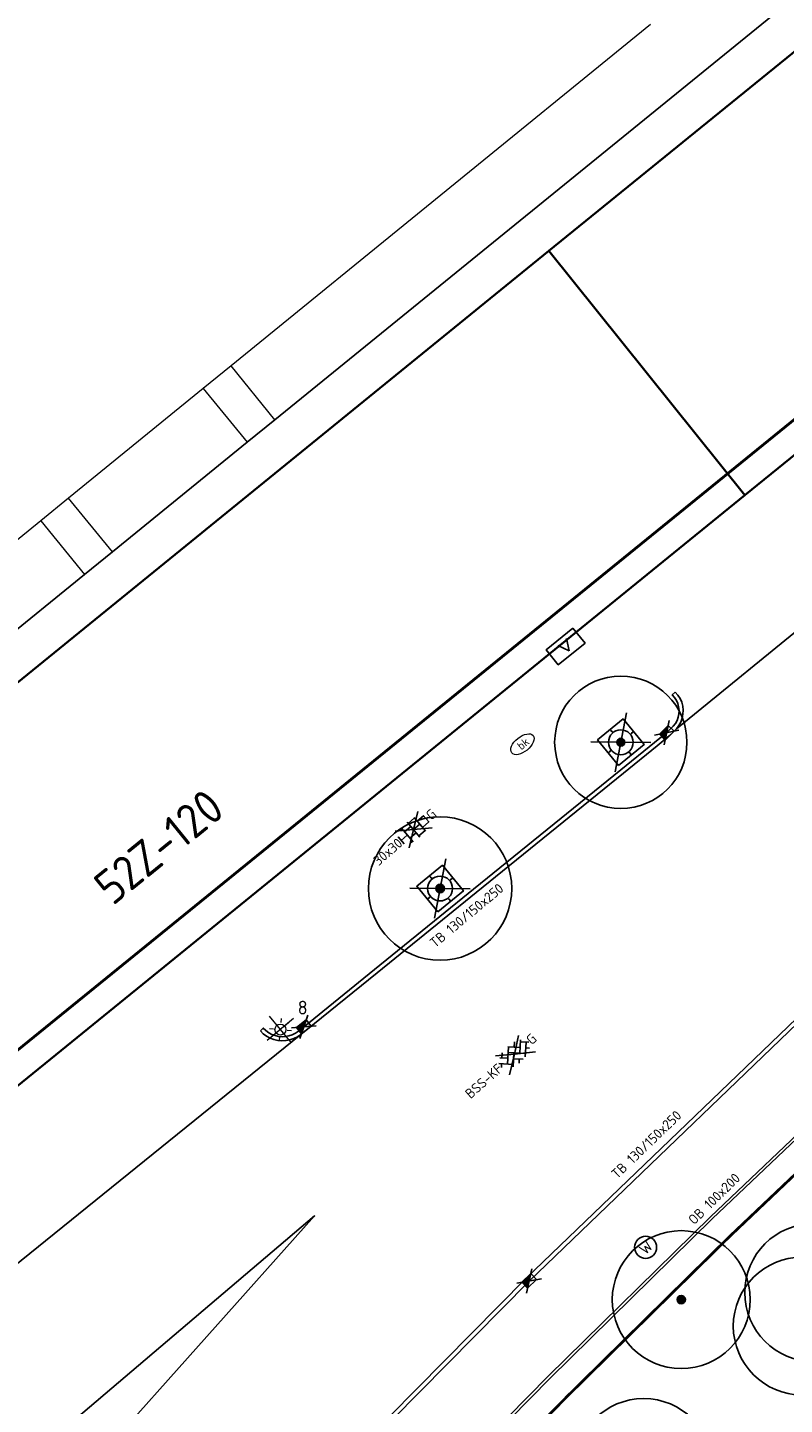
# Model space of a CAD drawing. Header units: metres. Extents: x 92877 to 94117, y 464509 to 465451.
# Tile 78 of 102: x 93310 to 93337, y 465148 to 465198. Entities that reach past the tile are written whole.
import ezdxf
from ezdxf.enums import TextEntityAlignment as Align

# ---------------------------------------------------------------- set-up
doc = ezdxf.new("R2010")
doc.units = ezdxf.units.M
doc.linetypes.add('XX-PROJECTGRENS', pattern=[18, 12, -3, 0, -3])
doc.layers.get('0').update_dxf_attribs({"linetype": 'CONTINUOUS'})
for name, color, linetype, lineweight in [('B-WE-GR-BEPLANTING_CULTUUR-G', 252, 'CONTINUOUS', 18), ('B-WE-GR-BOOM-S', 90, 'CONTINUOUS', 25), ('B-WE-IE-MEUBILAIR_WEGMEUBILAIR_LICHTMAST-T25', 7, 'CONTINUOUS', 25), ('B-WE-KL-DATA_KAST-S', 252, 'CONTINUOUS', 25), ('B-WE-KL-WATER-S', 252, 'CONTINUOUS', 25), ('B-WE-OG-TOPOGRAFIE_BEBOUWING-GV', 252, 'CONTINUOUS', 35), ('B-WE-OG-TOPOGRAFIE_HUISNUMMER-T25', 7, 'CONTINUOUS', 20), ('B-WE-VH-VERHARDING-GV', 252, 'CONTINUOUS', 18), ('N-WE-KG-GRENS_PROJECT-G', 1, 'XX-PROJECTGRENS', 35), ('V-WE-IE-MEUBILAIR_WEGMEUBILAIR_BOOMKRANS-S', 7, 'CONTINUOUS', 25), ('V-WE-KL-ET_LS_OV_LICHTMAST-S', 190, 'CONTINUOUS', 25), ('V-WE-RI-HWA_KOLK-S', 150, 'CONTINUOUS', 25), ('V-WE-VH-KANTOPSLUITING-T18', 10, 'CONTINUOUS', 18), ('V-WE-VH-KANTOPSLUITING_OPSLUITBAND_100X200-G', 150, 'VH-OPSLUITBAND_100X200-V', 25), ('V-WE-VH-KANTOPSLUITING_TROTTOIRBAND_130 150-G', 210, 'VH-TROTTOIRBAND_130-150-V', 25), ('V-WE-VH-KANTOPSLUITING_VOORKANTBAND-G', 50, 'CONTINUOUS', 25), ('V-WE-VH-MATERIAALGRENS-G', 7, 'CONTINUOUS-V', 25), ('V-WE-VH-VERHARDING_BETONSTRAATSTEEN-S', 252, 'CONTINUOUS', 25), ('V-WE-VH-VERHARDING_TEGEL-S', 252, 'CONTINUOUS', 25)]:
    doc.layers.add(name, color=color, linetype=linetype, lineweight=lineweight)
doc.layers.add('B_OVERBOUWLIJN_LIJN_1', color=252, linetype='CONTINUOUS')
doc.styles.add('NLCS-ISO', font='NLCS-ISO.ttf')
doc.styles.add('NLCS-ISO-M200-T18', font='NLCS-ISO.ttf', dxfattribs={"height": 0.36})
doc.styles.add('NLCS-ISO-M200-T25', font='NLCS-ISO.ttf', dxfattribs={"height": 0.5})
doc.styles.get("Standard").update_dxf_attribs({"font": 'isocp.shx'})
doc.linetypes.add('CONTINUOUS-V', pattern='A,3.5,[24,NLCS.SHX,S=0.5,R=0,X=0,Y=0],3.5', length=7)
doc.linetypes.add('VH-OPSLUITBAND_100X200-V', pattern='A,4,[24,NLCS.SHX,S=1,R=0,X=0,Y=0],4,-2,4,-2', length=16)
doc.linetypes.add('VH-TROTTOIRBAND_130-150-V', pattern='A,2.5,[24,NLCS.SHX,S=1,R=0,X=0,Y=0],2.5,-2,2,-2,2,-2', length=15)

# ---------------------------------------------------------------- blocks, each defined once
blk = doc.blocks.new('V-SIE-WEG_BOOMKRANS')
at = {"color": 0}
for p, q in [((-0.836, -0.701), (0.836, 0.701)), ((0.836, -0.701), (-0.836, 0.701))]:
    blk.add_line(p, q, dxfattribs=at)
at = {"flags": 128}
blk.add_lwpolyline([(-0.6, -0.6), (0.6, -0.6), (0.6, 0.6), (-0.6, 0.6)], close=True, dxfattribs=at)
for points in [[(-0.001, 0.6), (-0.001, 0.551), (-0.016, 0.525), (-0.001, 0.498), (-0.001, 0.45)], [(0.6, 0.001), (0.551, 0.001), (0.525, 0.016), (0.498, 0.001), (0.45, 0.001)], [(-0.6, -0.001), (-0.551, -0.001), (-0.525, -0.016), (-0.498, -0.001), (-0.45, -0.001)], [(0.001, -0.6), (0.001, -0.551), (0.016, -0.525), (0.001, -0.498), (0.001, -0.45)]]:
    blk.add_lwpolyline(points, dxfattribs=at)
blk.add_circle((0, 0), 0.45)
blk = doc.blocks.new('V-SRI-KOLK_TROTTOIR-SO')
blk.add_hatch(color=256).paths.add_polyline_path([(1.125, 0.75), (-1.125, 0.75), (-1.125, -0.75)])
at = {"ltscale": 0.1}
for p, q in [((-1.875, 1.25), (1.875, -1.25)), ((1.875, 1.25), (-1.875, -1.25))]:
    blk.add_line(p, q, dxfattribs=at)
blk.add_line((-1.125, -0.75), (1.125, 0.75))
at = {"flags": 128}
blk.add_lwpolyline([(-1.125, -0.75), (1.125, -0.75), (1.125, 0.75), (-1.125, 0.75)], close=True, dxfattribs=at)
blk = doc.blocks.new('SKL-WATER_BRANDKRAAN_BRANDPUT-SO')
at = {"color": 0, "linetype": 'ByBlock', "lineweight": 18}
blk.add_ellipse((0, 0), major_axis=(2.5, 0), ratio=0.54, dxfattribs=at)
at = {"color": 0, "linetype": 'ByBlock', "lineweight": 18, "style": 'NLCS-ISO'}
blk.add_text('bk', height=1.5, dxfattribs=at).set_placement((0.16, 0), align=Align.MIDDLE_CENTER)
blk = doc.blocks.new('SKL-WATER_STRAATPOT-SO')
blk.add_circle((0, 0), 2)
at = {"style": 'NLCS-ISO'}
blk.add_text('W', height=2, rotation=360, dxfattribs=at).set_placement((-1.06, -1.05))
blk = doc.blocks.new('V-SVH-TEGEL_300X300_DUN_HALFST_KL-SO')
for p, q in [((-3.08, 0.75), (-3, 0.75)), ((-3, -0.83), (-3, 0.83)), ((-3, 0), (-1.5, 0)), ((-1.84, 1.5), (-1.5, 1.5)), ((-1.5, -1.6), (-1.5, 1.6)), ((-1.5, 0.75), (0, 0.75)), ((0, -1.78), (0, 1.78)), ((0, 1.5), (1.5, 1.5)), ((0, 0), (1.5, 0)), ((1.5, -1.6), (1.5, 1.6)), ((1.5, 0.75), (3, 0.75)), ((3, -0.83), (3, 0.83)), ((3, 0), (3.39, 0)), ((-3.08, -0.75), (-3, -0.75)), ((-1.84, -1.5), (-1.5, -1.5)), ((-1.5, -0.75), (0, -0.75)), ((0, -1.5), (1.5, -1.5)), ((1.5, -0.75), (3, -0.75))]:
    blk.add_line(p, q)
at = {"ltscale": 0.1}
for q in [(-2.75, -1.98), (-2.73, 1.96), (2.73, 1.96), (2.75, -1.98)]:
    blk.add_line((0, 0), q, dxfattribs=at)
at = {"style": 'NLCS-ISO'}
blk.add_attdef('FORMAAT', text='', height=1.8, dxfattribs=at).set_placement((-3.18, 0), align=Align.MIDDLE_RIGHT)
blk.add_attdef('KLEUR', text='', height=1.8, dxfattribs=at).set_placement((3.49, 0), align=Align.MIDDLE_LEFT)
at = {"style": 'NLCS-ISO', "flags": 1}
blk.add_attdef('FUNCTIE', text='', height=1.8, dxfattribs=at).set_placement((0.12, -3.58), align=Align.MIDDLE_CENTER)
blk = doc.blocks.new('V-SVH-BSS_KEIFORMAAT_KEPER_KL-SO')
for p, q in [((-3.36, -0.25), (-2.89, 0.22)), ((-3.23, 0.55), (-1.41, -1.27)), ((0, 0), (-2.8, 2.01)), ((-2.44, 1.25), (-1.41, 0.22)), ((-2.15, -0.53), (0.08, 1.7)), ((-2.15, 0.96), (-1.49, 1.62)), ((-1.7, -1.56), (0.08, 0.22)), ((-0.67, 0.96), (1.56, -1.27)), ((-0.02, 1.8), (1.56, 0.22)), ((0, 0), (2.8, 2.01)), ((0.82, 0.96), (1.48, 1.62)), ((0.82, -0.53), (2.54, 1.19)), ((1.14, -1.7), (3.05, 0.22)), ((2.3, 0.96), (3.39, -0.13)), ((0, 0), (-3.13, -2.25)), ((-0.67, -0.53), (0.58, -1.77)), ((-0.44, -1.78), (0.08, -1.27)), ((0, 0), (3.13, -2.25)), ((2.3, -0.53), (2.8, -1.02))]:
    blk.add_line(p, q)
at = {"style": 'NLCS-ISO'}
blk.add_attdef('FORMAAT', text='', height=1.8, dxfattribs=at).set_placement((-3.39, -0.02), align=Align.MIDDLE_RIGHT)
blk.add_attdef('KLEUR', text='', height=1.8, dxfattribs=at).set_placement((3.39, 0), align=Align.MIDDLE_LEFT)
at = {"style": 'NLCS-ISO', "flags": 1}
blk.add_attdef('FUNCTIE', text='', height=1.8, dxfattribs=at).set_placement((0.12, -3.58), align=Align.MIDDLE_CENTER)
blk = doc.blocks.new('SKL-DATA_TERREINKAST-SO')
for q in [(-0.203, 0.2), (0.203, 0.2)]:
    blk.add_line((0, -0.209), q)
at = {"flags": 128}
blk.add_lwpolyline([(0.625, 0.35), (-0.625, 0.35), (-0.625, -0.35), (0.625, -0.35)], close=True, dxfattribs=at)
at = {"style": 'NLCS-ISO'}
blk.add_attdef('TYPE', text='', height=0.35, dxfattribs=at).set_placement((-0.034, 0.689), align=Align.MIDDLE_CENTER)
blk = doc.blocks.new('SGR-BOOM_01')
at = {"ltscale": 0.1}
h = blk.add_hatch(color=256, dxfattribs=at)
edge = h.paths.add_edge_path()
edge.add_arc((0, 0), 0.15, 0, 360)
for radius in [2.5, 0.045]:
    blk.add_circle((0, 0), radius)
blk.add_circle((0, 0), 0.15, dxfattribs=at)
blk = doc.blocks.new('SKL-ET_OV_LICHTMAST-SO')
at = {"color": 0, "linetype": 'ByBlock', "lineweight": 18}
for points in [[(-2.21, -2.21), (2.21, 2.21)], [(-2.21, 2.21), (2.21, -2.21)], [(-1.25, 0), (-2, 0)], [(-1.41, 1.41), (-0.88, 0.88)], [(0, 2), (0, 1.25)], [(0.88, 0.88), (1.41, 1.41)], [(2, 0), (1.25, 0)], [(-1.41, -1.41), (-0.88, -0.88)], [(0, -1.25), (0, -2)], [(0.88, -0.88), (1.41, -1.41)]]:
    blk.add_lwpolyline(points, dxfattribs=at)
blk.add_circle((0, 0), 1, dxfattribs=at)

msp = doc.modelspace()

# ---------------------------------------------------------------- linework, layer by layer
at = {"layer": 'B-WE-GR-BEPLANTING_CULTUUR-G'}
for p, q in [((93332.285, 465198.195), (93317.074, 465185.822)), ((93316.066, 465185.002), (93311.179, 465181.026)), ((93310.17, 465180.206), (93291.978, 465165.409))]:
    msp.add_line(p, q, dxfattribs=at)
at = {"layer": 'B-WE-OG-TOPOGRAFIE_BEBOUWING-GV'}
for p, q in [((93328.604, 465189.992), (93364.014, 465218.731)), ((93373.615, 465211.897), (93335.712, 465181.136)), ((93290.701, 465159.229), (93328.604, 465189.992)), ((93328.604, 465189.992), (93335.712, 465181.136)), ((93335.712, 465181.136), (93297.809, 465150.374))]:
    msp.add_line(p, q, dxfattribs=at)
at = {"layer": 'B-WE-VH-VERHARDING-GV'}
for p, q in [((93317.074, 465185.822), (93316.066, 465185.002)), ((93318.665, 465183.87), (93317.074, 465185.822)), ((93316.066, 465185.002), (93317.656, 465183.051)), ((93317.656, 465183.051), (93318.665, 465183.87)), ((93311.179, 465181.026), (93310.17, 465180.206)), ((93312.766, 465179.079), (93311.179, 465181.026)), ((93310.17, 465180.206), (93311.756, 465178.259)), ((93311.756, 465178.259), (93312.766, 465179.079))]:
    msp.add_line(p, q, dxfattribs=at)
at = {"layer": 'B_OVERBOUWLIJN_LIJN_1'}
for p, q in [((93337.102, 465198.845), (93318.665, 465183.87)), ((93318.665, 465183.87), (93317.656, 465183.051)), ((93317.656, 465183.051), (93312.766, 465179.079)), ((93312.766, 465179.079), (93311.756, 465178.259)), ((93311.756, 465178.259), (93293.554, 465163.475))]:
    msp.add_line(p, q, dxfattribs=at)
at = {"layer": 'N-WE-KG-GRENS_PROJECT-G', "const_width": 0.1, "flags": 128}
msp.add_lwpolyline([(93142.804, 465086.89), (93145.447, 465089.504), (93147.332, 465091.955), (93148.613, 465093.182), (93161.411, 465113.679), (93167.204, 465122.957), (93170.456, 465128.173), (93179.763, 465143.103), (93186.894, 465154.496), (93187.89, 465154.904), (93188.17, 465154.679), (93191.39, 465152.077), (93194.828, 465149.413), (93202.752, 465142.922), (93211.334, 465136.086), (93246.401, 465107.701), (93253.059, 465102.314), (93253.343, 465100.976), (93245.804, 465089.865), (93244.522, 465087.941), (93231.812, 465069.293), (93227.954, 465063.58), (93226.853, 465062.424), (93215.691, 465046.012), (93211.996, 465040.636), (93204.425, 465029.753), (93202.609, 465027.143), (93198.032, 465020.213), (93194.363, 465014.869), (93190.619, 465009.505), (93189.819, 465008.221), (93185.531, 465002.305), (93181.433, 464996.691), (93178.696, 464993.153), (93172.103, 464984.564), (93163.085, 464972.835), (93161.131, 464970.564), (93154.083, 464961.647), (93148.985, 464955.311), (93145.469, 464951.039), (93138.605, 464942.927), (93131.702, 464935.14), (93128.236, 464931.41), (93126.865, 464929.653), (93122.062, 464924.79), (93112.82, 464915.353), (93112.694, 464915.474), (93110.007, 464912.809), (93108.158, 464914.641), (93097.954, 464904.418), (93099.616, 464902.379), (93097.346, 464900.004), (93095.105, 464898.042), (93093.141, 464896.427), (93087.358, 464891.835), (93084.647, 464889.561), (93079.687, 464885.222), (93073.559, 464880.645), (93064.795, 464874.789), (93057.662, 464870.165), (93057.255, 464870.007), (93057.168, 464870.002), (93056.607, 464870.091), (93053.277, 464868.411), (93060.039, 464854.372), (93062.426, 464849.152), (93065.249, 464843.338), (93068.532, 464844.778), (93069.154, 464846.147), (93077.316, 464850.716), (93083.11, 464853.91), (93083.112, 464853.905), (93087.983, 464856.618), (93087.623, 464857.315), (93087.914, 464857.845), (93094.137, 464862.208), (93094.032, 464862.502), (93094.431, 464862.805), (93094.609, 464862.539), (93096.966, 464864.191), (93097.445, 464863.691), (93100.286, 464866.409), (93107.265, 464873.112), (93113.757, 464878.765), (93119.027, 464883.354), (93126.19, 464890.319), (93126.053, 464890.447), (93129.224, 464893.588), (93132.754, 464897.33), (93136.979, 464901.466), (93141.064, 464906.039), (93145.123, 464910.02), (93146.946, 464911.937), (93151.571, 464916.872), (93154.026, 464919.546), (93161.923, 464928.693), (93166.437, 464933.828), (93170.519, 464938.737), (93174.372, 464943.51), (93176.337, 464945.983), (93178.669, 464948.924), (93181.236, 464952.541), (93184.321, 464956.452), (93185.617, 464958.052), (93188.572, 464961.84), (93195.315, 464970.699), (93197.093, 464969.277), (93199.637, 464972.465), (93198.95, 464972.958), (93202.951, 464977.949), (93202.249, 464978.521), (93202.364, 464978.666), (93202.234, 464979.72), (93202.711, 464980.328), (93203.771, 464980.458), (93206.283, 464983.648), (93206.153, 464984.709), (93206.628, 464985.314), (93207.678, 464985.434), (93209.477, 464987.722), (93211.5, 464990.295), (93211.38, 464991.345), (93211.858, 464991.954), (93212.908, 464992.074), (93215.413, 464995.259), (93215.283, 464996.319), (93215.758, 464996.923), (93216.817, 464997.043), (93217.976, 464998.513), (93217.195, 464999.188), (93221.285, 465004.117), (93220.562, 465004.619), (93224.498, 465009.504), (93223.744, 465010.107), (93228.745, 465016.379), (93228.548, 465017.661), (93229.799, 465019.138), (93230.171, 465019.204), (93232.859, 465016.92), (93240.879, 465028.723), (93247.237, 465037.466), (93243.345, 465039.426), (93245.385, 465042.407), (93267.791, 465074.762), (93271.654, 465080.832), (93274.315, 465084.653), (93274.677, 465085.271), (93280.631, 465092.992), (93283.915, 465097.533), (93293.238, 465109.1), (93296.471, 465112.853), (93305.145, 465123.792), (93308.461, 465126.639), (93309.398, 465127), (93310.34, 465127.104), (93311.021, 465127.029), (93311.569, 465126.572), (93314.325, 465123.425), (93311.446, 465121.218), (93317.763, 465113.435), (93320.742, 465115.844), (93321.734, 465114.618), (93318.743, 465112.198), (93332.363, 465095.383), (93335.324, 465097.784), (93336.313, 465096.566), (93333.394, 465094.197), (93346.863, 465077.572), (93349.745, 465079.914), (93350.754, 465078.674), (93347.845, 465076.305), (93354.176, 465068.5), (93362.85, 465075.591), (93361.376, 465077.286), (93365.219, 465080.332), (93350.596, 465098.232), (93346.729, 465095.077), (93346.089, 465095.987), (93350.715, 465099.775, 0.50922), (93350.922, 465101.967), (93324.402, 465134.651), (93320.907, 465131.811), (93318.885, 465134.322, -0.098106), (93317.859, 465136.546), (93317.809, 465136.827), (93329.287, 465148.479), (93335.156, 465154.254), (93344.697, 465163.309, -0.349567), (93347.493, 465163.354), (93347.813, 465163.049), (93349.127, 465161.413), (93346.391, 465159.229), (93348.191, 465157.343), (93348.243, 465157.384), (93353.341, 465151.084), (93356.361, 465153.524), (93357.294, 465152.369), (93354.273, 465149.929), (93367.901, 465133.094), (93370.919, 465135.533), (93371.856, 465134.369), (93368.844, 465131.928), (93379.841, 465118.334), (93382.859, 465120.772), (93383.785, 465119.621), (93380.762, 465117.178), (93384.644, 465112.392), (93390.968, 465117.536), (93393.698, 465119.744), (93389.575, 465124.751), (93393.126, 465127.653), (93381.652, 465141.958), (93378.045, 465139.012), (93374.932, 465142.847), (93384.724, 465150.628, 0.393005), (93384.971, 465152.673), (93376.322, 465163.131, 0.393551), (93374.278, 465163.377), (93369.858, 465159.798), (93359.893, 465172.144), (93359.196, 465171.59), (93356.894, 465174.416), (93366.327, 465182.365), (93383.74, 465196.71, -0.309181), (93386.819, 465196.235), (93386.977, 465196.072), (93387.797, 465195.067), (93385.13, 465192.859), (93391.412, 465185.104), (93394.43, 465187.543), (93395.435, 465186.298), (93392.425, 465183.858), (93405.872, 465167.212), (93408.891, 465169.662), (93409.895, 465168.418), (93406.884, 465165.977), (93415.682, 465155.114), (93422.305, 465160.477), (93419.312, 465164.504), (93427.805, 465171.459), (93432.936, 465175.602, 0.389945), (93433.117, 465177.605), (93406.306, 465210.598, 0.403895), (93404.272, 465210.792), (93395.071, 465203.259, -0.04985), (93394.529, 465205.075), (93406.003, 465214.474), (93406.153, 465214.258), (93408.855, 465216.515), (93413.243, 465220.126), (93424.061, 465228.978), (93433.335, 465236.564), (93456.901, 465255.803), (93462.358, 465260.256), (93474.24, 465257.384), (93487.491, 465268.365), (93481.957, 465274.413), (93477.953, 465270.75), (93460.622, 465275.164), (93454.054, 465277.377), (93450.532, 465272.851), (93448.516, 465271.205), (93400.455, 465231.959), (93399.011, 465233.652), (93395.691, 465230.975), (93395.475, 465231.241), (93389.321, 465226.059), (93372.983, 465212.672), (93260.058, 465121.022), (93254.212, 465128.327), (93255.485, 465129.359), (93251.172, 465134.67), (93250.976, 465134.513), (93249.73, 465136.066), (93249.925, 465136.222), (93245.512, 465141.593), (93245.414, 465141.489), (93215.797, 465178.086), (93224.817, 465185.374), (93221.615, 465189.311), (93221.504, 465189.439), (93221.504, 465189.484), (93221.582, 465189.664), (93258.555, 465216.278), (93287.858, 465237.306), (93316.719, 465257.815), (93323.665, 465262.74), (93325.266, 465260.773), (93334.631, 465268.404), (93348.967, 465280.041), (93353.283, 465283.494), (93353.525, 465283.192), (93373.219, 465297.094), (93403.844, 465318.948), (93403.686, 465319.158), (93405.483, 465320.403), (93410.351, 465324.912), (93402.835, 465333.569), (93398.335, 465338.895), (93392.573, 465334.08), (93389.104, 465331.474), (93348.447, 465302.964), (93320.1, 465282.787), (93289.014, 465260.48), (93254.82, 465235.917), (93226.588, 465215.717), (93213.129, 465205.995), (93182.769, 465181.222), (93183.254, 465180.57), (93182.292, 465179.905), (93183.685, 465178.016), (93174.631, 465171.467), (93173.396, 465173.195), (93172.303, 465172.388), (93168.471, 465170.193), (93170.119, 465168.084), (93171.264, 465166.905), (93171.887, 465165.92), (93172.046, 465165.485), (93172.061, 465164.02), (93171.791, 465162.221), (93171.603, 465161.889), (93167.902, 465156.013), (93164.39, 465150.403), (93160.435, 465144.058), (93158.382, 465140.726), (93156.607, 465137.917), (93154.807, 465135.049), (93153.786, 465134.188), (93154.016, 465133.775), (93153.338, 465133.133), (93153.16, 465132.506), (93153.134, 465132.463), (93152.077, 465130.671), (93150.973, 465128.906), (93147.775, 465123.769), (93144.058, 465117.809), (93140.544, 465112.153), (93139.017, 465109.781), (93136.381, 465105.485), (93134.48, 465102.415), (93134.183, 465101.965), (93133.958, 465101.735), (93130.915, 465098.93), (93126.03, 465094.455), (93121.818, 465090.575), (93117.904, 465086.833), (93113.47, 465082.448), (93112.834, 465082.495), (93109.779, 465079.439), (93106.782, 465076.441), (93106.819, 465075.801), (93105.522, 465074.513), (93100.162, 465069.076), (93097.993, 465066.793), (93094.572, 465063.113), (93089.135, 465057.106), (93083.693, 465051.015), (93080.417, 465047.335), (93077.017, 465043.497), (93073.934, 465040.014), (93073.472, 465039.534), (93072.001, 465037.863), (93071.812, 465037.638), (93069.705, 465035.225), (93068.078, 465033.424), (93064.121, 465029.238), (93059.891, 465024.784), (93054.546, 465019.348), (93051.829, 465016.783), (93042.954, 465008.588), (93039.428, 465005.328), (93039.04, 465005.881), (93035.768, 465003.501), (93034.642, 465002.582), (93035.282, 465001.847), (93028.269, 464995.871), (93027.63, 464996.626), (93025.853, 464995.108), (93024.898, 464994.489), (93025.348, 464993.801), (93025.385, 464993.139), (93023.546, 464991.657), (93020.74, 464989.867), (93009.831, 464980.839), (93002.614, 464974.822), (93001.219, 464974.424), (92997.627, 464972.314), (93000.275, 464968.182), (93003.222, 464963.818), (93004.539, 464962.472), (93005.558, 464961.008), (93007.714, 464956.785), (93011.389, 464958.36), (93011.758, 464959.803), (93016.761, 464964.005), (93022.798, 464969.066), (93023.124, 464969.069), (93023.859, 464969.958), (93031.994, 464976.787), (93034.007, 464978.44), (93039.335, 464982.95), (93042.149, 464985.327), (93043.343, 464986.286), (93048.652, 464990.9), (93051.638, 464993.482), (93054.319, 464995.599), (93054.16, 464995.728), (93056.817, 464998.088), (93056.95, 464998.249), (93057.025, 464998.223), (93061.752, 465002.708), (93069.172, 465009.817), (93070.327, 465011.305), (93072.947, 465014.003), (93077.454, 465018.647), (93081.951, 465023.517), (93086.147, 465028.149), (93090.291, 465032.813), (93095.645, 465038.867), (93100.706, 465044.522), (93107.652, 465052.218), (93109.08, 465053.733), (93109.476, 465054.154), (93112.165, 465057.006), (93113.936, 465058.77), (93117.521, 465062.601), (93121.643, 465066.775), (93123.547, 465068.699), (93128.69, 465073.617), (93128.797, 465073.72), (93131.858, 465076.592), (93136.523, 465080.981), (93138.359, 465082.708)], format="xyb", close=True, dxfattribs=at)
at = {"layer": 'V-WE-VH-KANTOPSLUITING_OPSLUITBAND_100X200-G', "flags": 128}
msp.add_lwpolyline([(93316.884, 465137.171), (93328.651, 465149.115), (93334.53, 465154.901), (93342.829, 465162.775), (93344.097, 465163.98), (93344.311, 465164.144), (93344.538, 465164.291), (93344.776, 465164.417), (93345.025, 465164.522), (93345.282, 465164.606), (93345.544, 465164.667), (93345.812, 465164.704), (93346.081, 465164.72), (93346.352, 465164.711), (93346.619, 465164.68), (93346.884, 465164.627), (93347.142, 465164.55), (93347.394, 465164.451), (93347.637, 465164.331), (93347.822, 465164.22), (93347.867, 465164.192), (93348.086, 465164.033), (93348.289, 465163.856), (93348.476, 465163.661), (93348.649, 465163.448), (93350.393, 465161.273), (93347.721, 465159.139), (93348.21, 465158.627)], dxfattribs=at)
at = {"layer": 'V-WE-VH-KANTOPSLUITING_TROTTOIRBAND_130 150-G', "flags": 128}
for points in [[(93462.696, 465266.489), (93459.142, 465264.638), (93457.577, 465263.831), (93456.727, 465263.371), (93453.539, 465260.805), (93453.45, 465259.988), (93453.321, 465258.22), (93452.886, 465257.859), (93450.312, 465255.759), (93449.458, 465255.061), (93438.511, 465246.128), (93437.625, 465245.406), (93431.696, 465240.567), (93430.973, 465239.976), (93430.06, 465239.23), (93423.497, 465233.865), (93422.578, 465233.114), (93418.944, 465230.143), (93415.11, 465227.006), (93413.321, 465227.157), (93412.559, 465227.212), (93406.751, 465222.456), (93404.691, 465220.78), (93401.534, 465218.203), (93401.303, 465215.73), (93396.733, 465211.961), (93396.581, 465211.81), (93396.252, 465211.555), (93395.949, 465211.291), (93395.659, 465211.01), (93395.386, 465210.714), (93395.13, 465210.403), (93394.891, 465210.079), (93394.672, 465209.741), (93394.471, 465209.392), (93394.29, 465209.032), (93394.129, 465208.663), (93393.989, 465208.285), (93393.87, 465207.9), (93393.773, 465207.509), (93393.697, 465207.113), (93393.643, 465206.714), (93393.612, 465206.313), (93393.603, 465205.91), (93393.617, 465205.505), (93393.622, 465205.432), (93393.627, 465205.357), (93393.634, 465205.282), (93393.642, 465205.207), (93393.649, 465205.136), (93393.735, 465204.702), (93393.839, 465204.267), (93393.961, 465203.838), (93394.102, 465203.414), (93394.26, 465202.996), (93394.437, 465202.586), (93394.625, 465202.193), (93394.646, 465202.165), (93394.673, 465202.138), (93394.703, 465202.114), (93394.738, 465202.094), (93394.779, 465202.078), (93394.834, 465202.059), (93394.887, 465202.067), (93394.957, 465202.085), (93395.012, 465202.112), (93395.073, 465202.162), (93396.615, 465203.469), (93398.369, 465204.873), (93400.1, 465206.328), (93401.871, 465207.725), (93403.235, 465208.892), (93404.813, 465210.137), (93404.921, 465210.202), (93405.046, 465210.245), (93405.178, 465210.261), (93405.31, 465210.249), (93405.437, 465210.209), (93405.551, 465210.145), (93405.648, 465210.06), (93408.277, 465206.874), (93411.65, 465202.769), (93411.703, 465202.704), (93417.596, 465195.438), (93420.612, 465191.655), (93426.611, 465184.344), (93426.66, 465184.284), (93429.965, 465180.193), (93430.043, 465180.094), (93432.453, 465177.074), (93432.516, 465176.967), (93432.558, 465176.845), (93432.574, 465176.716), (93432.563, 465176.588), (93432.528, 465176.464), (93432.467, 465176.349), (93432.385, 465176.25), (93422.167, 465167.946), (93418.292, 465164.768), (93418.165, 465164.712), (93418.036, 465164.682), (93417.904, 465164.679), (93417.773, 465164.7), (93417.649, 465164.746), (93417.535, 465164.816), (93417.441, 465164.903), (93407.367, 465177.237), (93395.311, 465192.066), (93390.109, 465198.504), (93389.959, 465198.708), (93389.698, 465198.986), (93389.419, 465199.254), (93389.125, 465199.503), (93388.817, 465199.736), (93388.496, 465199.95), (93388.164, 465200.146), (93387.82, 465200.322), (93387.468, 465200.477), (93387.106, 465200.612), (93386.737, 465200.726), (93386.363, 465200.819), (93385.984, 465200.89), (93385.6, 465200.94), (93385.216, 465200.966), (93384.829, 465200.971), (93384.444, 465200.953), (93384.061, 465200.913), (93383.68, 465200.851), (93383.303, 465200.767), (93382.934, 465200.663), (93382.647, 465200.552), (93382.362, 465200.425), (93382.087, 465200.282), (93381.819, 465200.123), (93381.564, 465199.952), (93381.446, 465199.855), (93381.324, 465199.754), (93381.201, 465199.653), (93381.079, 465199.552), (93380.956, 465199.451), (93376.11, 465195.487), (93364.134, 465185.659), (93354.644, 465177.604), (93354.602, 465177.563), (93354.537, 465177.496), (93354.316, 465177.249), (93354.112, 465176.99), (93353.924, 465176.719), (93353.756, 465176.435), (93353.606, 465176.142), (93353.475, 465175.84), (93353.364, 465175.529), (93353.274, 465175.212), (93353.204, 465174.89), (93353.155, 465174.565), (93353.127, 465174.236), (93353.121, 465173.906), (93353.137, 465173.577), (93353.173, 465173.249), (93353.23, 465172.925), (93353.309, 465172.605), (93353.408, 465172.291), (93353.527, 465171.983), (93353.666, 465171.685), (93353.824, 465171.395), (93354, 465171.116), (93354.194, 465170.85), (93354.411, 465170.589), (93354.848, 465169.992), (93356.208, 465168.199), (93358.931, 465170.336), (93359.744, 465170.974), (93362.475, 465167.635), (93365.428, 465163.99), (93368.128, 465160.673), (93369.727, 465158.63), (93372.644, 465160.95), (93374.818, 465162.704), (93374.979, 465162.796), (93375.169, 465162.837), (93375.364, 465162.82), (93375.545, 465162.746), (93375.689, 465162.627), (93378.361, 465159.333), (93378.532, 465159.123), (93381.089, 465156.035), (93381.657, 465155.358), (93383.022, 465153.73), (93384.283, 465152.152), (93384.365, 465151.984), (93384.395, 465151.792), (93384.367, 465151.601), (93384.285, 465151.426), (93384.162, 465151.291), (93381.345, 465149.015), (93377.488, 465145.968), (93373.874, 465143.117), (93373.665, 465142.949), (93373.602, 465142.898), (93369.579, 465139.678), (93369.067, 465139.271), (93361.11, 465149.046), (93360.693, 465152.974), (93360.651, 465153.568), (93350.552, 465165.992), (93350.491, 465166.052), (93350.423, 465166.116), (93350.354, 465166.18), (93350.284, 465166.242), (93350.215, 465166.303), (93349.916, 465166.542), (93349.607, 465166.763), (93349.284, 465166.963), (93348.95, 465167.145), (93348.604, 465167.305), (93348.25, 465167.444), (93347.888, 465167.561), (93347.52, 465167.657), (93347.147, 465167.729), (93346.77, 465167.779), (93346.391, 465167.805), (93346.01, 465167.809), (93345.63, 465167.79), (93345.252, 465167.747), (93344.877, 465167.683), (93344.507, 465167.595), (93344.144, 465167.485), (93343.786, 465167.353), (93343.438, 465167.199), (93343.193, 465167.075), (93342.96, 465166.933), (93342.739, 465166.773), (93342.531, 465166.596), (93342.332, 465166.396), (93340.171, 465164.432), (93340.14, 465164.404), (93327.88, 465152.639), (93318.961, 465143.612), (93318.706, 465143.288), (93318.463, 465142.949), (93318.237, 465142.598), (93318.026, 465142.238), (93317.832, 465141.869), (93317.655, 465141.491), (93317.496, 465141.106), (93317.353, 465140.709), (93317.212, 465140.331), (93317.095, 465139.949), (93316.999, 465139.561), (93316.923, 465139.169), (93316.871, 465138.774), (93316.841, 465138.375), (93316.832, 465137.975), (93316.847, 465137.577), (93316.883, 465137.179), (93316.943, 465136.775), (93317.025, 465136.377), (93317.131, 465135.982), (93317.258, 465135.595), (93317.407, 465135.216), (93317.578, 465134.846), (93317.769, 465134.485), (93317.981, 465134.138), (93318.212, 465133.802), (93318.464, 465133.477), (93320.876, 465130.496), (93322.534, 465128.446), (93326.104, 465131.331), (93328.289, 465128.548), (93332.039, 465123.924), (93338.386, 465116.099), (93341.524, 465112.262), (93345.307, 465107.599), (93347.854, 465104.485), (93350.367, 465101.348), (93350.43, 465101.178), (93350.45, 465101.006), (93350.429, 465100.831), (93350.365, 465100.668), (93350.264, 465100.522), (93347.914, 465098.585), (93347.088, 465097.911), (93344.825, 465096.064), (93343.268, 465094.802), (93343.179, 465094.737), (93343.067, 465094.687), (93342.947, 465094.663), (93342.824, 465094.663), (93342.705, 465094.69), (93342.593, 465094.741), (93342.496, 465094.814), (93342.424, 465094.896), (93334.259, 465104.947), (93324.765, 465116.656), (93314.79, 465128.911), (93314.581, 465129.175), (93314.36, 465129.421), (93314.123, 465129.652), (93313.873, 465129.868), (93313.609, 465130.066), (93313.332, 465130.249), (93313.05, 465130.41), (93312.698, 465130.551), (93312.333, 465130.676), (93311.962, 465130.779), (93311.586, 465130.863), (93311.205, 465130.924), (93310.822, 465130.964), (93310.438, 465130.984), (93310.052, 465130.982), (93309.667, 465130.96), (93309.285, 465130.914), (93308.905, 465130.849), (93308.529, 465130.763), (93308.159, 465130.655), (93307.796, 465130.528), (93307.439, 465130.38), (93307.093, 465130.213), (93306.755, 465130.027), (93306.428, 465129.823), (93306.114, 465129.601), (93305.818, 465129.366), (93303.517, 465126.793), (93292.494, 465113.843), (93282.834, 465101.731), (93282.328, 465101.106), (93281.172, 465099.604), (93276.286, 465093.244), (93269.988, 465084.358), (93268.436, 465082.092), (93266.553, 465079.337), (93260.742, 465070.854), (93248.886, 465053.649), (93239.968, 465040.552), (93239.932, 465040.485), (93239.915, 465040.421), (93239.912, 465040.353), (93239.924, 465040.288), (93239.951, 465040.225), (93239.989, 465040.17), (93240.037, 465040.128), (93240.965, 465039.666), (93241.941, 465039.181), (93245.113, 465037.587), (93245.046, 465037.453)], [(93333.188, 465173.995), (93333.074, 465173.897), (93333.163, 465173.794), (93333.229, 465173.689), (93333.278, 465173.575), (93333.309, 465173.455), (93333.323, 465173.33), (93333.317, 465173.206), (93333.292, 465173.085), (93333.25, 465172.968), (93333.19, 465172.859), (93333.115, 465172.76), (93333.016, 465172.665), (93332.865, 465172.513), (93332.432, 465172.162), (93331.21, 465171.173), (93325.866, 465166.844), (93324.645, 465165.855), (93322.274, 465163.934), (93319.685, 465161.837), (93319.513, 465161.702), (93319.405, 465161.628), (93319.291, 465161.571), (93319.172, 465161.531), (93319.047, 465161.507), (93318.921, 465161.5), (93318.794, 465161.512), (93318.671, 465161.539), (93318.553, 465161.584), (93318.441, 465161.644), (93318.339, 465161.719), (93318.242, 465161.814), (93318.137, 465161.707)]]:
    msp.add_lwpolyline(points, dxfattribs=at)
at = {"layer": 'V-WE-VH-KANTOPSLUITING_VOORKANTBAND-G', "flags": 128}
for points in [[(93333.188, 465173.995), (93333.284, 465173.883), (93333.362, 465173.759), (93333.42, 465173.624), (93333.457, 465173.482), (93333.473, 465173.335), (93333.466, 465173.188), (93333.437, 465173.044), (93333.387, 465172.906), (93333.316, 465172.777), (93333.227, 465172.66), (93333.121, 465172.558), (93332.966, 465172.402), (93332.526, 465172.045), (93331.304, 465171.056), (93325.96, 465166.727), (93324.739, 465165.738), (93322.368, 465163.817), (93319.779, 465161.72), (93319.602, 465161.581), (93319.481, 465161.498), (93319.349, 465161.432), (93319.21, 465161.385), (93319.065, 465161.358), (93318.918, 465161.35), (93318.771, 465161.363), (93318.628, 465161.395), (93318.49, 465161.447), (93318.361, 465161.517), (93318.242, 465161.604), (93318.137, 465161.707)], [(93340.038, 465164.514), (93327.775, 465152.746), (93318.848, 465143.711)], [(93316.872, 465137.294), (93328.58, 465149.186), (93334.461, 465154.973), (93342.76, 465162.848)]]:
    msp.add_lwpolyline(points, dxfattribs=at)
at = {"layer": 'V-WE-VH-MATERIAALGRENS-G'}
for p, q in [((93345.121, 465182.362), (93333.227, 465172.66)), ((93307.847, 465152.093), (93319.602, 465161.581))]:
    msp.add_line(p, q, dxfattribs=at)
at = {"layer": 'V-WE-VH-MATERIAALGRENS-G', "flags": 128}
msp.add_lwpolyline([(93300.559, 465133.123), (93320.101, 465155), (93297.707, 465135.978)], dxfattribs=at)

# ---------------------------------------------------------------- block references
at = {"layer": 'B-WE-GR-BOOM-S', "rotation": 129}
for p, xscale, yscale in [((93331.211, 465172.175), 0.9600000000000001, 0.9600000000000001), ((93324.654, 465166.872), 1.04, 1.04)]:
    msp.add_blockref('SGR-BOOM_01', p, dxfattribs=dict(at, xscale=xscale, yscale=yscale))
at = {"layer": 'B-WE-GR-BOOM-S'}
for p, rotation in [((93338.207, 465152.223), 39), ((93333.401, 465151.967), 45.00000000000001), ((93337.791, 465151.007), 39), ((93332.038, 465145.878), 45.00000000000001)]:
    msp.add_blockref('SGR-BOOM_01', p, dxfattribs=dict(at, rotation=rotation))
at = {"layer": 'B-WE-KL-DATA_KAST-S', "rotation": 39}
msp.add_blockref('SKL-DATA_TERREINKAST-SO', (93329.209, 465175.65), dxfattribs=at)
at = {"layer": 'B-WE-KL-WATER-S', "xscale": 0.2, "yscale": 0.2, "zscale": 0.2}
for name, p, rotation in [('SKL-WATER_BRANDKRAAN_BRANDPUT-SO', (93327.642, 465172.103), 39), ('SKL-WATER_STRAATPOT-SO', (93332.111, 465153.862), 45.00000000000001)]:
    msp.add_blockref(name, p, dxfattribs=dict(at, rotation=rotation))
at = {"layer": 'V-WE-IE-MEUBILAIR_WEGMEUBILAIR_BOOMKRANS-S', "rotation": 39.28984453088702}
for p in [(93331.211, 465172.175), (93324.654, 465166.872)]:
    msp.add_blockref('V-SIE-WEG_BOOMKRANS', p, dxfattribs=at)
at = {"layer": 'V-WE-KL-ET_LS_OV_LICHTMAST-S', "xscale": 0.2000000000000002, "yscale": 0.2000000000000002, "zscale": 0.2000000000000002, "rotation": 175}
msp.add_blockref('SKL-ET_OV_LICHTMAST-SO', (93318.863, 465161.759), dxfattribs=at)
at = {"layer": 'V-WE-RI-HWA_KOLK-S', "xscale": 0.2, "yscale": 0.2, "zscale": 0.2}
for p, rotation in [((93332.875, 465172.521), 45.00000000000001), ((93319.711, 465161.858), 37.99999999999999), ((93327.886, 465152.644), 43.99999999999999)]:
    msp.add_blockref('V-SRI-KOLK_TROTTOIR-SO', p, dxfattribs=dict(at, rotation=rotation))
at = {"layer": 'V-WE-VH-VERHARDING_BETONSTRAATSTEEN-S', "xscale": 0.2, "yscale": 0.2, "zscale": 0.2, "rotation": 41.38001388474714}
msp.add_blockref('V-SVH-BSS_KEIFORMAAT_KEPER_KL-SO', (93327.349, 465160.87), dxfattribs=at).add_auto_attribs({'FORMAAT': 'BSS-KF', 'KLEUR': 'G'})
at = {"layer": 'V-WE-VH-VERHARDING_TEGEL-S', "xscale": 0.1999999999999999, "yscale": 0.1999999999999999, "zscale": 0.1999999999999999, "rotation": 40.75539793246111}
msp.add_blockref('V-SVH-TEGEL_300X300_DUN_HALFST_KL-SO', (93323.692, 465169.008), dxfattribs=at).add_auto_attribs({'FORMAAT': '30x30', 'KLEUR': 'G'})

# ---------------------------------------------------------------- texts
at = {"layer": 'B-WE-IE-MEUBILAIR_WEGMEUBILAIR_LICHTMAST-T25', "insert": (93319.49, 465162.803), "char_height": 0.5, "attachment_point": 1, "style": 'NLCS-ISO-M200-T25'}
msp.add_mtext_dynamic_manual_height_columns('8', width=3.78349, gutter_width=6.25, heights=[0], dxfattribs=at)
at = {"layer": 'B-WE-OG-TOPOGRAFIE_HUISNUMMER-T25'}
msp.add_text('52Z-120', height=1.25, rotation=39.1, dxfattribs=at).set_placement((93314.455, 465168.391), align=Align.MIDDLE)
at = {"layer": 'V-WE-VH-KANTOPSLUITING-T18', "char_height": 0.36, "attachment_point": 1, "style": 'NLCS-ISO-M200-T18'}
for s, insert, rotation in [('TB 130/150x250', (93324.24, 465164.979), 39.8885), ('TB 130/150x250', (93330.827, 465156.579), 43.8961), ('OB 100x200', (93333.618, 465154.912), 44.5479)]:
    msp.add_mtext_dynamic_manual_height_columns(s, width=4.97805, gutter_width=1.8, heights=[0], dxfattribs=dict(at, insert=insert, rotation=rotation))

doc.saveas('drawing.dxf')
